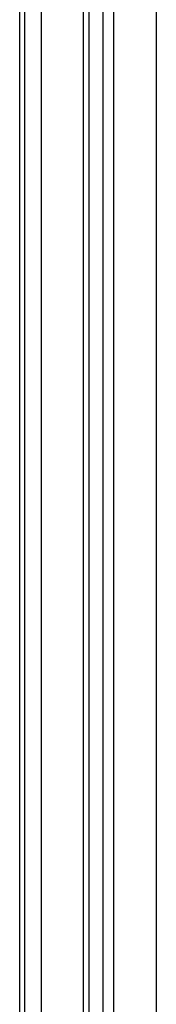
# Model space of a CAD drawing. Extents: x 0 to 594, y 0 to 420.
# Tile 6 of 110: x 112.66 to 115.15, y 216.94 to 234.93. Entities that reach past the tile are written whole.
import ezdxf

# ---------------------------------------------------------------- set-up
doc = ezdxf.new("R2010")
doc.units = 0
doc.header["$LTSCALE"] = 32.67
doc.layers.get('0').update_dxf_attribs({"linetype": 'CONTINUOUS'})
doc.layers.add('ROUNDS', color=7, linetype='CONTINUOUS')

msp = doc.modelspace()

# ---------------------------------------------------------------- linework, layer by layer
at = {"color": 7, "linetype": 'CONTINUOUS'}
for p, q in [((113.053, 278.903), (113.053, 183.022)), ((113.919, 278.323), (113.919, 182.322)), ((115.147, 278.303), (115.147, 182.322))]:
    msp.add_line(p, q, dxfattribs=at)
at = {"color": 9, "linetype": 'CONTINUOUS'}
for p, q in [((114.173, 278.303), (114.173, 182.322)), ((114.367, 278.303), (114.367, 182.322))]:
    msp.add_line(p, q, dxfattribs=at)
at = {"layer": 'ROUNDS', "color": 7, "linetype": 'CONTINUOUS'}
for p, q in [((113.819, 278.323), (113.819, 182.122)), ((112.753, 183.422), (112.753, 252.563))]:
    msp.add_line(p, q, dxfattribs=at)
at = {"layer": 'ROUNDS', "color": 9, "linetype": 'CONTINUOUS'}
msp.add_line((112.661, 183.422), (112.661, 252.57), dxfattribs=at)

doc.saveas('drawing.dxf')
